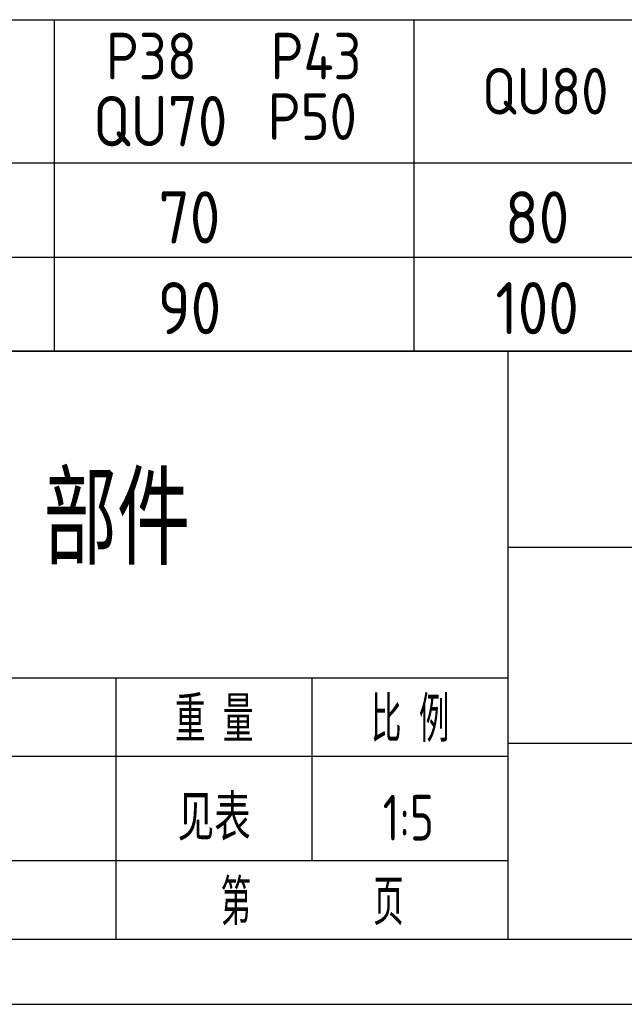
# Model space of a CAD drawing. Header units: millimetres. Extents: x -130 to 1975, y -25 to 1460.
# Tile 3 of 9: x 1463 to 1694, y -25 to 352. Entities that reach past the tile are written whole.
import ezdxf
from ezdxf.enums import TextEntityAlignment as Align

# ---------------------------------------------------------------- set-up
doc = ezdxf.new("R2010")
doc.units = ezdxf.units.MM
doc.header["$LTSCALE"] = 50
for name, color, linetype in [('1轮廓实线层', 7, 'Continuous'), ('2细线层', 4, 'Continuous'), ('6文字层', 3, 'Continuous'), ('图框层', 7, 'Continuous'), ('文字层', 3, 'Continuous')]:
    doc.layers.add(name, color=color, linetype=linetype)
doc.styles.add('PC_TEXTSTYLE', font='isocp.shx', dxfattribs={"width": 0.8, "bigfont": 'hzfs.shx'})

# ---------------------------------------------------------------- blocks, each defined once
blk = doc.blocks.new('PC_TITLE_BLOCK')
at = {"layer": '1轮廓实线层'}
for p, q in [((0, 45), (-180, 45)), ((-60, 30), (0, 30)), ((-180, 20), (-60, 20)), ((-60, 15), (0, 15)), ((-180, 0), (0, 0))]:
    blk.add_line(p, q, dxfattribs=at)
at = {"layer": '1轮廓实线层', "color": 7}
blk.add_line((-60, 0), (-60, 45), dxfattribs=at)
at = {"layer": '2细线层'}
for p, q in [((-90, 0), (-90, 20)), ((-75, 6), (-75, 20)), ((-120, 14), (-60, 14)), ((-120, 6), (-60, 6))]:
    blk.add_line(p, q, dxfattribs=at)
at = {"layer": '6文字层', "style": 'PC_TEXTSTYLE', "width": 0.667}
for s, p in [(' 重 量 ', (-82.5, 17)), (' 比 例 ', (-67.5, 17)), ('第       页', (-75, 3))]:
    blk.add_text(s, height=3.5, dxfattribs=at).set_placement(p, align=Align.MIDDLE)
at = {"layer": '6文字层', "style": 'PC_TEXTSTYLE', "flags": 8}
for tag, height, width, p, p2 in [('产品名称或材料标记', 7, 0.600652, (-113.463, 28.635), (-66.422, 28.635)), ('图样名称', 5, 2.004495, (-54.785, 19.978), (-5.268, 19.978)), ('标准化', 3.5, 1.023147, (-133.835, 15.372), (-120.752, 15.372)), ('重量', 3.5, 1.408247, (-88.457, 7.542), (-76.549, 7.542)), ('比例', 3.5, 1.385287, (-73.354, 7.542), (-61.929, 7.542)), ('图样代号', 5, 2.006536, (-54.785, 5.63), (-5.516, 5.63)), ('审核', 3.5, 1.579393, (-163.989, 5.367), (-150.634, 5.367)), ('共几页', 3.5, 0.557144, (-108.073, 0.625), (-101.045, 0.625)), ('工艺', 3.5, 1.621807, (-164.21, 0.371), (-150.891, 0.371)), ('日期', 3.5, 1.560088, (-133.835, 0.371), (-120.752, 0.371))]:
    blk.add_attdef(tag, text='', height=height, dxfattribs=dict(at, width=width)).set_placement(p, p2, align=Align.FIT)
at = {"layer": '6文字层', "style": 'PC_TEXTSTYLE', "width": 9.905045, "flags": 8}
blk.add_attdef('设计', text='', height=3.5, rotation=358.46442, dxfattribs=at).set_placement((-164.229, 15.372), (-150.367, 15), align=Align.FIT)
at = {"layer": '6文字层', "color": 3, "style": 'PC_TEXTSTYLE', "width": 0.56476, "flags": 8}
blk.add_attdef('第几页', text='', height=3.5, dxfattribs=at).set_placement((-78.287, 0.753), (-71.163, 0.753), align=Align.FIT)
at = {"layer": '6文字层', "ltscale": 10, "style": 'PC_TEXTSTYLE', "flags": 1}
blk.add_attdef('图纸张数', (-58.679, -0.492), '', height=2.5, dxfattribs=at)

msp = doc.modelspace()

# ---------------------------------------------------------------- linework, layer by layer
msp.add_line((1308.2, 351.96), (1950, 351.96))
at = {"layer": '1轮廓实线层'}
msp.add_line((1308.2, 225), (1950, 225), dxfattribs=at)
at = {"layer": '2细线层'}
msp.add_line((-125, -25), (1975, -25), dxfattribs=at)
at = {"layer": '图框层'}
msp.add_line((0, 0), (1950, 0), dxfattribs=at)
at = {"layer": '文字层'}
for p, q in [((1476.29, 351.96), (1476.29, 225)), ((1613.86, 351.96), (1613.86, 225)), ((1308.2, 297.12), (1950, 297.12)), ((1308.2, 261.06), (1950, 261.06))]:
    msp.add_line(p, q, dxfattribs=at)

# ---------------------------------------------------------------- block references
at = {"layer": '图框层'}
ref = msp.add_blockref('PC_TITLE_BLOCK', (1950, 0), dxfattribs=dict(at, xscale=5, yscale=5, zscale=5))
ref.add_attrib('重量', '见表', dxfattribs={"layer": '6文字层', "height": 17.5, "style": 'PC_TEXTSTYLE', "width": 0.8}).set_placement((1537.49, 37.71), align=Align.CENTER)
ref.add_attrib('产品名称或材料标记', '部件', dxfattribs={"layer": '6文字层', "height": 35, "style": 'PC_TEXTSTYLE', "width": 0.8}).set_placement((1500.29, 143.18), align=Align.CENTER)
ref.add_attrib('比例', '1:5', dxfattribs={"layer": '6文字层', "height": 17.5, "style": 'PC_TEXTSTYLE', "width": 0.8}).set_placement((1611.79, 37.71), align=Align.CENTER)

# ---------------------------------------------------------------- texts
at = {"layer": '文字层', "style": 'PC_TEXTSTYLE', "width": 0.95}
for s, height, p in [('P38', 17.85, (1513.5, 329.09)), ('P43', 17.85, (1576.48, 329.09)), ('QU80', 17.85, (1664.15, 315.64)), ('QU70', 19.278, (1516.86, 303.48)), ('P50', 17.85, (1575.07, 305.93)), ('70', 19.992, (1528.05, 266.26)), ('80', 19.992, (1661.06, 266.26)), ('90', 19.992, (1528.05, 231.53)), ('100', 19.992, (1661.06, 231.53))]:
    msp.add_text(s, height=height, dxfattribs=at).set_placement(p, align=Align.CENTER)

doc.saveas('drawing.dxf')
